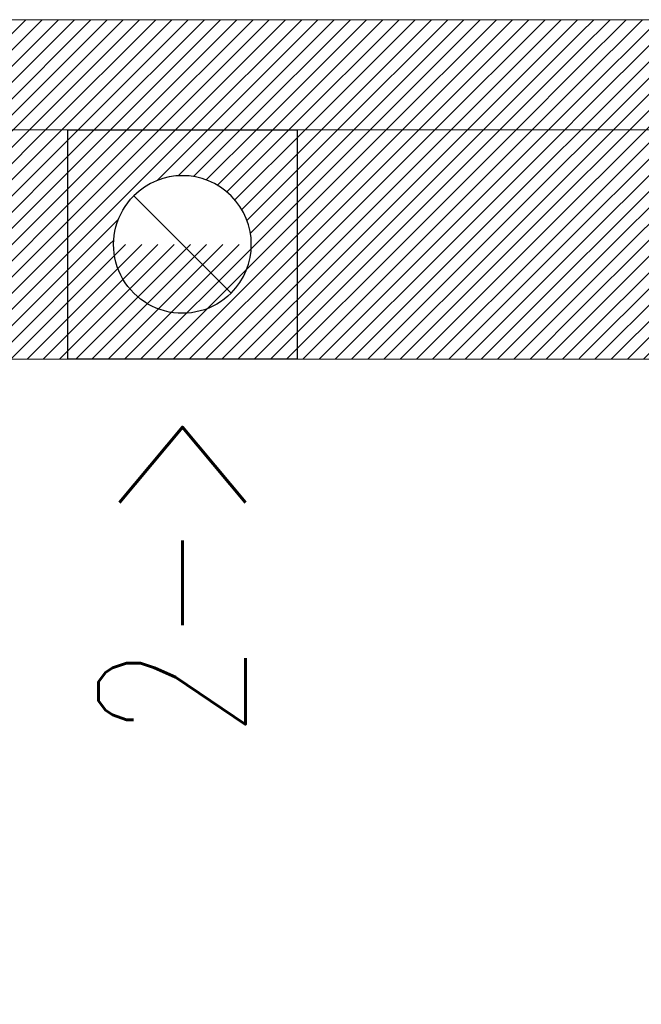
# Model space of a CAD drawing. Header units: inches. Extents: x 27484 to 71626, y -45113 to 39.
# Tile 223 of 256: x 33866 to 33934, y -22849 to -22742. Entities that reach past the tile are written whole.
import ezdxf
from ezdxf.enums import TextEntityAlignment as Align

# ---------------------------------------------------------------- set-up
doc = ezdxf.new("R2010")
doc.units = ezdxf.units.IN
doc.header["$LTSCALE"] = 50
doc.header["$MEASUREMENT"] = 0
for name, color, linetype, lineweight in [('A-SCIANY', 5, 'Continuous', 18), ('A-ść. istn.', 8, 'Continuous', 0), ('mat', 7, 'Continuous', 9)]:
    doc.layers.add(name, color=color, linetype=linetype, lineweight=lineweight)
for name, color, linetype in [('B-IWE', 2, 'Continuous'), ('B-IWE-KAN', 7, 'Continuous'), ('R-MET-IWE', 2, 'Continuous'), ('rz_wentylacja', 10, 'Continuous')]:
    doc.layers.add(name, color=color, linetype=linetype)
doc.styles.get("Standard").update_dxf_attribs({"font": 'romans.shx'})
pattern_1 = [(45, (31560.1443, -34930.5661), (-0.88388348, 0.88388348), [])]

# ---------------------------------------------------------------- blocks, each defined once
blk = doc.blocks.new('IWE0W')
at = {"layer": 'B-IWE-KAN'}
blk.add_lwpolyline([(0.8536, 0.8536, -1), (0.1464, 0.1464), (0.8536, 0.8536, 1), (0.1464, 0.1464)], format="xyb", dxfattribs=at)
blk = doc.blocks.new('IWE0W011')
at = {"layer": 'B-IWE'}
blk.add_lwpolyline([(0, 0), (25, 0), (25, 25), (0, 25), (0, 0)], dxfattribs=at)
at = {"xscale": 15, "yscale": 15, "zscale": 15}
blk.add_blockref('IWE0W', (5, 5), dxfattribs=at)
at = {"layer": 'R-MET-IWE', "width": 0.75}
blk.add_attdef('NR', text='', height=9.5, dxfattribs=at).set_placement((12.5, 37), align=Align.MIDDLE)

msp = doc.modelspace()

# ---------------------------------------------------------------- hatches: boundary and pattern name
at = {"layer": 'A-ść. istn.', "ltscale": 0.1}
h = msp.add_hatch(dxfattribs=at)
h.set_pattern_fill('ANSI31', color=256, scale=10)
h.set_pattern_definition(pattern_1)
h.paths.add_polyline_path([(33927.36419, -22741.96968), (33790.48246, -22741.96968), (33790.48246, -22747.96968), (33927.36419, -22747.96968)])
h.paths.add_polyline_path([(33927.36419, -22747.96968), (33790.48246, -22747.96968), (33790.48246, -22753.96968), (33927.36419, -22753.96968)])
h = msp.add_hatch(dxfattribs=at)
h.set_pattern_fill('ANSI31', color=256, scale=10)
h.set_pattern_definition(pattern_1)
h.paths.add_polyline_path([(33927.36419, -22753.96968), (33896.48246, -22753.96968), (33896.48246, -22766.46968), (33927.36419, -22766.46968)])
h.paths.add_polyline_path([(33896.48246, -22753.96968), (33871.48246, -22753.96968), (33871.48246, -22766.46968), (33876.48246, -22766.46968, -0.198912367), (33878.67916, -22761.16638, -0.668178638), (33891.48246, -22766.46968), (33896.48246, -22766.46968)])
h.paths.add_polyline_path([(34014.98246, -22741.96968), (33927.36419, -22741.96968), (33927.36419, -22747.96968), (34014.98246, -22747.96968)])
h.paths.add_polyline_path([(34014.98246, -22747.96968), (33927.36419, -22747.96968), (33927.36419, -22753.96968), (34014.98246, -22753.96968)])
h.paths.add_polyline_path([(34014.98246, -22753.96968), (33927.36419, -22753.96968), (33927.36419, -22766.46968), (34014.98246, -22766.46968)])
h = msp.add_hatch(dxfattribs=at)
h.set_pattern_fill('ANSI31', color=256, scale=10)
h.set_pattern_definition(pattern_1)
h.paths.add_polyline_path([(33871.48246, -22753.96968), (33792.48246, -22753.96968), (33792.48246, -22766.46968), (33871.48246, -22766.46968)])
h.paths.add_polyline_path([(33927.36419, -22766.46968), (33792.48246, -22766.46968), (33792.48246, -22778.96968), (33830.48246, -22778.96968), (33830.48246, -22902.96968), (33842.48246, -22902.96968), (33842.48246, -22892.96968), (33847.48246, -22892.96968), (33847.48246, -22880.96968), (33842.48246, -22880.96968), (33842.48246, -22778.96968), (33927.36419, -22778.96968)])
h = msp.add_hatch(dxfattribs=at)
h.set_pattern_fill('ANSI31', color=256, scale=10)
h.set_pattern_definition(pattern_1)
h.paths.add_polyline_path([(34014.98246, -22766.46968), (33927.36419, -22766.46968), (33927.36419, -22778.96968), (34002.48246, -22778.96968), (34002.48246, -22880.96968), (33949.48246, -22880.96968), (33949.48246, -22892.96968), (34002.48246, -22892.96968), (34002.48246, -22896.46968), (34014.98246, -22896.46968)])

# ---------------------------------------------------------------- linework, layer by layer
at = {"layer": 'A-SCIANY', "ltscale": 3}
for p, q in [((32745.48246, -22741.96968), (34039.48246, -22741.96968)), ((33842.48246, -22778.96968), (34002.48246, -22778.96968))]:
    msp.add_line(p, q, dxfattribs=at)
at = {"layer": 'mat'}
msp.add_line((32760.48246, -22753.96968), (34027.48246, -22753.96968), dxfattribs=at)

# ---------------------------------------------------------------- block references
at = {"layer": 'rz_wentylacja'}
ref = msp.add_blockref('IWE0W011', (33871.48246, -22753.96968), dxfattribs=dict(at, xscale=-1, rotation=180))
ref.add_attrib('NR', '2->', (33890.83816, -22820.31401), dxfattribs={"layer": 'R-MET-IWE', "height": 16, "rotation": 90, "width": 0.75})

doc.saveas('drawing.dxf')
